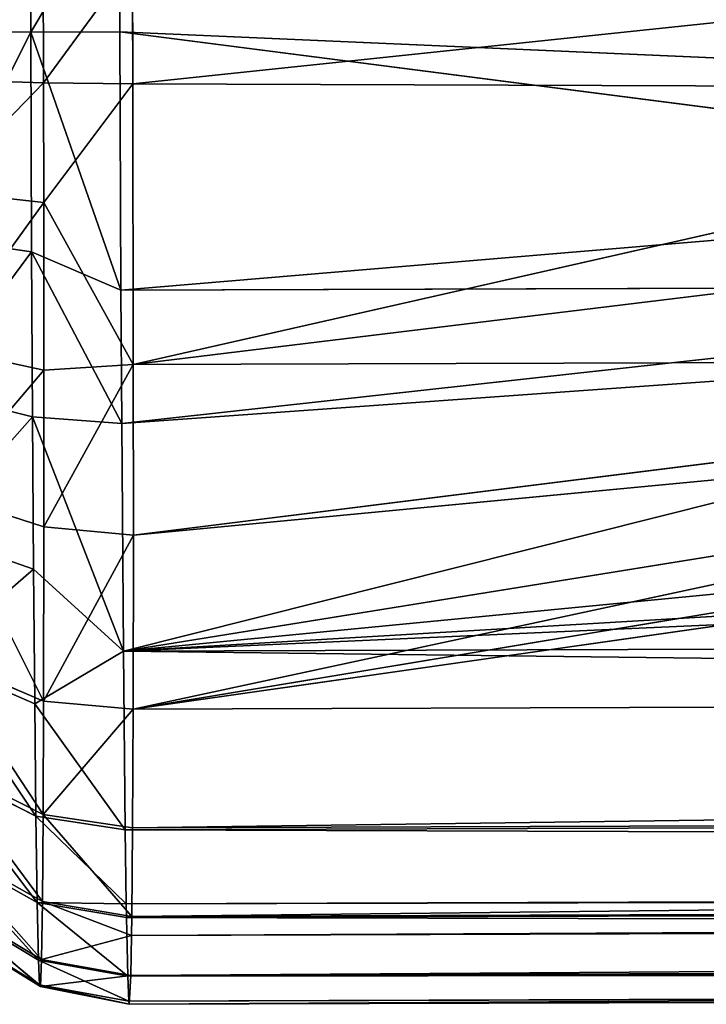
# Model space of a CAD drawing. Extents: x 0 to 230, y 0 to 588.
# Tile 149 of 256: x 89.55 to 92.42, y 206.11 to 210.23. Entities that reach past the tile are written whole.
import ezdxf

# ---------------------------------------------------------------- set-up
doc = ezdxf.new("R2010")
doc.units = 0
doc.header["$LTSCALE"] = 25.4
doc.layers.get('0').update_dxf_attribs({"color": 13, "linetype": 'CONTINUOUS'})

# ---------------------------------------------------------------- blocks, each defined once
blk = doc.blocks.new('VIPER-I-6512-6513_STL_3')
at = {"color": 250}
for p, q in [((-38.0757, 219.7007, 637.5375), (-38.0738, 218.9707, 637.5989)), ((-38.0757, 219.7007, 637.5375), (-38.0738, 218.9707, 637.5989)), ((-37.7031, 219.5919, 637.6288), (-38.0738, 218.9707, 637.5989)), ((-37.7031, 219.5919, 637.6288), (-38.0738, 218.9707, 637.5989)), ((-37.7031, 219.5919, 637.6288), (-37.7013, 218.9714, 637.6715)), ((-37.7031, 219.5919, 637.6288), (-37.7013, 218.9714, 637.6715)), ((-37.6474, 218.7546, 629.4792), (-37.649, 219.2672, 629.4805)), ((-37.6474, 218.7546, 629.4792), (-37.649, 219.2672, 629.4805)), ((-37.6474, 218.7546, 629.4792), (-32.6265, 219.2834, 629.5131)), ((-37.6474, 218.7546, 629.4792), (-32.6265, 219.2834, 629.5131)), ((-38.0224, 219.2614, 629.548), (-38.0207, 218.7577, 629.5471)), ((-38.0224, 219.2614, 629.548), (-38.0207, 218.7577, 629.5471)), ((-38.0738, 218.9707, 637.5989), (-38.5082, 218.9713, 637.3243)), ((-38.0738, 218.9707, 637.5989), (-38.5082, 218.9713, 637.3243)), ((-37.7013, 218.9714, 637.6715), (-38.0738, 218.9707, 637.5989)), ((-37.7013, 218.9714, 637.6715), (-38.0738, 218.9707, 637.5989)), ((-38.0701, 218.0516, 637.4856), (-38.0738, 218.9707, 637.5989)), ((-38.0738, 218.9707, 637.5989), (-37.6969, 217.8907, 637.5184)), ((-38.0738, 218.9707, 637.5989), (-37.6969, 217.8907, 637.5184)), ((-38.0701, 218.0516, 637.4856), (-38.0738, 218.9707, 637.5989)), ((-32.6304, 218.3177, 637.6444), (-37.7013, 218.9714, 637.6715)), ((-37.7013, 218.9714, 637.6715), (-37.6969, 217.8907, 637.5184)), ((-32.6304, 218.3177, 637.6444), (-37.7013, 218.9714, 637.6715)), ((-32.678, 218.7517, 637.6957), (-37.7013, 218.9714, 637.6715)), ((-32.678, 218.7517, 637.6957), (-37.7013, 218.9714, 637.6715)), ((-37.7013, 218.9714, 637.6715), (-37.6969, 217.8907, 637.5184)), ((-38.0207, 218.7577, 629.5471), (-38.4588, 218.7726, 629.8155)), ((-38.0207, 218.7577, 629.5471), (-38.4588, 218.7726, 629.8155)), ((-38.0207, 218.7577, 629.5471), (-38.0195, 218.2577, 629.6088)), ((-37.6474, 218.7546, 629.4792), (-38.0207, 218.7577, 629.5471)), ((-37.6474, 218.7546, 629.4792), (-38.0207, 218.7577, 629.5471)), ((-38.0207, 218.7577, 629.5471), (-38.0195, 218.2577, 629.6088)), ((-37.6474, 218.7546, 629.4792), (-38.0195, 218.2577, 629.6088)), ((-37.6474, 218.7546, 629.4792), (-38.0195, 218.2577, 629.6088)), ((-37.6452, 217.5801, 629.7261), (-37.6474, 218.7546, 629.4792)), ((-37.6474, 218.7546, 629.4792), (-32.5523, 218.7353, 629.5147)), ((-37.6474, 218.7546, 629.4792), (-32.5523, 218.7353, 629.5147)), ((-37.6452, 217.5801, 629.7261), (-37.6474, 218.7546, 629.4792)), ((-37.6452, 217.5801, 629.7261), (-32.5523, 218.7353, 629.5147)), ((-37.6452, 217.5801, 629.7261), (-32.5523, 218.7353, 629.5147)), ((-32.6304, 218.3177, 637.6444), (-37.6969, 217.8907, 637.5184)), ((-32.6304, 218.3177, 637.6444), (-37.6969, 217.8907, 637.5184)), ((-38.0195, 218.2577, 629.6088), (-38.4576, 218.3064, 629.873)), ((-38.0195, 218.2577, 629.6088), (-38.4576, 218.3064, 629.873)), ((-38.0195, 218.2577, 629.6088), (-38.0186, 217.5559, 629.8073)), ((-37.6452, 217.5801, 629.7261), (-38.0195, 218.2577, 629.6088)), ((-37.6452, 217.5801, 629.7261), (-38.0195, 218.2577, 629.6088)), ((-38.0195, 218.2577, 629.6088), (-38.0186, 217.5559, 629.8073)), ((-37.6452, 217.5801, 629.7261), (-32.3422, 218.2276, 629.5833)), ((-37.6452, 217.5801, 629.7261), (-32.3422, 218.2276, 629.5833)), ((-38.0701, 218.0516, 637.4856), (-38.5048, 218.1141, 637.2186)), ((-38.0701, 218.0516, 637.4856), (-38.5048, 218.1141, 637.2186)), ((-38.0663, 217.361, 637.2507), (-38.0701, 218.0516, 637.4856)), ((-38.0701, 218.0516, 637.4856), (-37.6969, 217.8907, 637.5184)), ((-38.0701, 218.0516, 637.4856), (-37.6969, 217.8907, 637.5184)), ((-38.0701, 218.0516, 637.4856), (-37.6937, 217.3336, 637.3172)), ((-38.0701, 218.0516, 637.4856), (-37.6937, 217.3336, 637.3172)), ((-38.0663, 217.361, 637.2507), (-38.0701, 218.0516, 637.4856)), ((-32.4936, 217.9074, 637.5522), (-37.6969, 217.8907, 637.5184)), ((-32.4936, 217.9074, 637.5522), (-37.6969, 217.8907, 637.5184)), ((-32.4936, 217.9074, 637.5522), (-37.6937, 217.3336, 637.3172)), ((-32.4936, 217.9074, 637.5522), (-37.6937, 217.3336, 637.3172)), ((-37.6969, 217.8907, 637.5184), (-37.6937, 217.3336, 637.3172)), ((-37.6969, 217.8907, 637.5184), (-37.6937, 217.3336, 637.3172)), ((-32.3911, 217.7123, 637.4926), (-37.6937, 217.3336, 637.3172)), ((-32.3911, 217.7123, 637.4926), (-37.6937, 217.3336, 637.3172)), ((-32.3911, 217.7123, 637.4926), (-37.6868, 216.3814, 636.7255)), ((-32.3911, 217.7123, 637.4926), (-37.6868, 216.3814, 636.7255)), ((-38.0186, 217.5559, 629.8073), (-38.4567, 217.6519, 630.0582)), ((-38.0186, 217.5559, 629.8073), (-38.4567, 217.6519, 630.0582)), ((-37.6452, 217.5801, 629.7261), (-38.0186, 217.5559, 629.8073)), ((-37.6452, 217.5801, 629.7261), (-38.0186, 217.5559, 629.8073)), ((-38.0185, 216.9014, 630.1295), (-37.6452, 217.5801, 629.7261)), ((-38.0185, 216.9014, 630.1295), (-37.6452, 217.5801, 629.7261)), ((-37.6452, 217.5801, 629.7261), (-31.799, 217.5989, 629.7641)), ((-37.6452, 217.5801, 629.7261), (-31.799, 217.5989, 629.7641)), ((-37.6451, 216.866, 630.0718), (-37.6452, 217.5801, 629.7261)), ((-37.6451, 216.866, 630.0718), (-37.6452, 217.5801, 629.7261)), ((-37.6451, 216.866, 630.0718), (-31.799, 217.5989, 629.7641)), ((-37.6451, 216.866, 630.0718), (-31.799, 217.5989, 629.7641)), ((-38.0185, 216.9014, 630.1295), (-38.0186, 217.5559, 629.8073)), ((-38.0185, 216.9014, 630.1295), (-38.0186, 217.5559, 629.8073)), ((-38.0663, 217.361, 637.2507), (-38.5013, 217.4701, 636.9995)), ((-38.0663, 217.361, 637.2507), (-38.5013, 217.4701, 636.9995)), ((-37.6465, 216.1387, 630.6367), (-31.5726, 217.4444, 629.8265)), ((-37.6465, 216.1387, 630.6367), (-31.5726, 217.4444, 629.8265)), ((-37.6451, 216.866, 630.0718), (-31.5726, 217.4444, 629.8265)), ((-37.6451, 216.866, 630.0718), (-31.5726, 217.4444, 629.8265)), ((-38.062, 216.7243, 636.8947), (-38.0663, 217.361, 637.2507)), ((-38.0663, 217.361, 637.2507), (-37.6937, 217.3336, 637.3172)), ((-38.0663, 217.361, 637.2507), (-37.6937, 217.3336, 637.3172)), ((-38.0663, 217.361, 637.2507), (-37.6868, 216.3814, 636.7255)), ((-38.0663, 217.361, 637.2507), (-37.6868, 216.3814, 636.7255)), ((-38.062, 216.7243, 636.8947), (-38.0663, 217.361, 637.2507)), ((-37.6937, 217.3336, 637.3172), (-37.6868, 216.3814, 636.7255)), ((-37.6937, 217.3336, 637.3172), (-37.6868, 216.3814, 636.7255)), ((-32.0554, 217.2896, 637.3255), (-37.6868, 216.3814, 636.7255)), ((-32.0554, 217.2896, 637.3255), (-37.6868, 216.3814, 636.7255)), ((-31.0725, 217.2312, 629.9266), (-37.6465, 216.1387, 630.6367)), ((-31.0725, 217.2312, 629.9266), (-37.6465, 216.1387, 630.6367)), ((-37.6465, 216.1387, 630.6367), (-30.5226, 217.157, 629.968)), ((-37.6465, 216.1387, 630.6367), (-30.5226, 217.157, 629.968)), ((-38.0185, 216.9014, 630.1295), (-38.4567, 217.0416, 630.3586)), ((-38.0185, 216.9014, 630.1295), (-38.4567, 217.0416, 630.3586)), ((-31.6187, 216.9678, 637.1601), (-37.6868, 216.3814, 636.7255)), ((-31.6187, 216.9678, 637.1601), (-37.6868, 216.3814, 636.7255)), ((-38.4972, 216.8764, 636.6676), (-38.062, 216.7243, 636.8947)), ((-38.4972, 216.8764, 636.6676), (-38.062, 216.7243, 636.8947)), ((-38.0199, 216.1716, 630.6992), (-38.0185, 216.9014, 630.1295)), ((-38.0199, 216.1716, 630.6992), (-38.0185, 216.9014, 630.1295)), ((-37.6451, 216.866, 630.0718), (-38.0185, 216.9014, 630.1295)), ((-37.6451, 216.866, 630.0718), (-38.0185, 216.9014, 630.1295)), ((-37.6451, 216.866, 630.0718), (-38.0199, 216.1716, 630.6992)), ((-37.6451, 216.866, 630.0718), (-38.0199, 216.1716, 630.6992)), ((-37.6465, 216.1387, 630.6367), (-37.6451, 216.866, 630.0718)), ((-37.6465, 216.1387, 630.6367), (-37.6451, 216.866, 630.0718)), ((-31.1146, 216.7683, 637.0391), (-37.6868, 216.3814, 636.7255)), ((-31.1146, 216.7683, 637.0391), (-37.6868, 216.3814, 636.7255)), ((-38.062, 216.7243, 636.8947), (-37.6868, 216.3814, 636.7255)), ((-38.062, 216.7243, 636.8947), (-37.6868, 216.3814, 636.7255)), ((-38.062, 216.7243, 636.8947), (-38.0571, 216.1609, 636.429)), ((-38.062, 216.7243, 636.8947), (-38.0571, 216.1609, 636.429)), ((-37.6868, 216.3814, 636.7255), (-30.5668, 216.7004, 636.9958)), ((-37.6868, 216.3814, 636.7255), (-30.5668, 216.7004, 636.9958)), ((-37.6868, 216.3814, 636.7255), (10.3119, 216.5362, 637.0375)), ((-37.6868, 216.3814, 636.7255), (10.3119, 216.5362, 637.0375)), ((-37.6868, 216.3814, 636.7255), (-38.0571, 216.1609, 636.429)), ((-37.6868, 216.3814, 636.7255), (-38.0571, 216.1609, 636.429)), ((-37.6868, 216.3814, 636.7255), (-37.6791, 215.6346, 635.9117)), ((-37.6868, 216.3814, 636.7255), (-37.6791, 215.6346, 635.9117)), ((-38.0571, 216.1609, 636.429), (-38.4927, 216.351, 636.2333)), ((-38.0571, 216.1609, 636.429), (-38.4927, 216.351, 636.2333)), ((-38.458, 216.3609, 630.8899), (-38.0199, 216.1716, 630.6992)), ((-38.458, 216.3609, 630.8899), (-38.0199, 216.1716, 630.6992)), ((-37.6465, 216.1387, 630.6367), (10.3523, 216.2935, 630.9487)), ((-37.6465, 216.1387, 630.6367), (10.3523, 216.2935, 630.9487)), ((-38.052, 215.6911, 635.8691), (-38.0571, 216.1609, 636.429)), ((-38.0571, 216.1609, 636.429), (-37.6791, 215.6346, 635.9117)), ((-38.0571, 216.1609, 636.429), (-37.6791, 215.6346, 635.9117)), ((-38.052, 215.6911, 635.8691), (-38.0571, 216.1609, 636.429)), ((-38.022, 215.6988, 631.2588), (-38.0199, 216.1716, 630.6992)), ((-38.022, 215.6988, 631.2588), (-38.0199, 216.1716, 630.6992)), ((-37.6465, 216.1387, 630.6367), (-38.022, 215.6988, 631.2588)), ((-37.6465, 216.1387, 630.6367), (-38.022, 215.6988, 631.2588)), ((-37.6465, 216.1387, 630.6367), (-38.0199, 216.1716, 630.6992)), ((-37.6465, 216.1387, 630.6367), (-38.0199, 216.1716, 630.6992)), ((-37.6487, 215.6423, 631.2209), (-37.6465, 216.1387, 630.6367)), ((-37.6487, 215.6423, 631.2209), (-37.6465, 216.1387, 630.6367)), ((-38.052, 215.6911, 635.8691), (-38.4879, 215.9129, 635.7111)), ((-38.052, 215.6911, 635.8691), (-38.4879, 215.9129, 635.7111)), ((-38.4599, 215.9201, 631.4118), (-38.022, 215.6988, 631.2588)), ((-38.4599, 215.9201, 631.4118), (-38.022, 215.6988, 631.2588)), ((-37.6791, 215.6346, 635.9117), (10.3196, 215.7894, 636.2237)), ((-37.6791, 215.6346, 635.9117), (10.3196, 215.7894, 636.2237)), ((-37.6487, 215.6423, 631.2209), (10.3501, 215.7971, 631.5329)), ((-37.6487, 215.6423, 631.2209), (10.3501, 215.7971, 631.5329)), ((-38.0467, 215.3298, 635.2328), (-38.052, 215.6911, 635.8691)), ((-38.052, 215.6911, 635.8691), (-37.6791, 215.6346, 635.9117)), ((-38.052, 215.6911, 635.8691), (-37.6791, 215.6346, 635.9117)), ((-38.052, 215.6911, 635.8691), (-37.6747, 215.3252, 635.3873)), ((-38.052, 215.6911, 635.8691), (-37.6747, 215.3252, 635.3873)), ((-38.0467, 215.3298, 635.2328), (-38.052, 215.6911, 635.8691)), ((-38.025, 215.3348, 631.8946), (-38.022, 215.6988, 631.2588)), ((-38.025, 215.3348, 631.8946), (-38.022, 215.6988, 631.2588)), ((-37.6487, 215.6423, 631.2209), (-38.022, 215.6988, 631.2588)), ((-37.6487, 215.6423, 631.2209), (-38.022, 215.6988, 631.2588)), ((-37.6517, 215.2722, 631.8679), (-37.6487, 215.6423, 631.2209)), ((-37.6517, 215.2722, 631.8679), (-37.6487, 215.6423, 631.2209)), ((-37.6791, 215.6346, 635.9117), (-37.6747, 215.3252, 635.3873)), ((-37.6791, 215.6346, 635.9117), (-37.6747, 215.3252, 635.3873)), ((-38.4829, 215.576, 635.1178), (-38.0467, 215.3298, 635.2328)), ((-38.4829, 215.576, 635.1178), (-38.0467, 215.3298, 635.2328)), ((-38.4627, 215.5806, 632.0047), (-38.025, 215.3348, 631.8946)), ((-38.4627, 215.5806, 632.0047), (-38.025, 215.3348, 631.8946)), ((-37.6747, 215.3252, 635.3873), (10.324, 215.48, 635.6993)), ((-37.6747, 215.3252, 635.3873), (10.324, 215.48, 635.6993)), ((-37.6737, 215.267, 635.2643), (10.325, 215.4218, 635.5763)), ((-37.6737, 215.267, 635.2643), (10.325, 215.4218, 635.5763)), ((-37.6517, 215.2722, 631.8679), (10.3471, 215.427, 632.1799)), ((-37.6517, 215.2722, 631.8679), (10.3471, 215.427, 632.1799)), ((-38.0414, 215.0895, 634.5418), (-38.478, 215.3519, 634.4733)), ((-38.0414, 215.0895, 634.5418), (-38.478, 215.3519, 634.4733)), ((-38.4662, 215.3547, 632.6487), (-38.0287, 215.0926, 632.5852)), ((-38.4662, 215.3547, 632.6487), (-38.0287, 215.0926, 632.5852)), ((-38.0467, 215.3298, 635.2328), (-37.6747, 215.3252, 635.3873)), ((-38.0467, 215.3298, 635.2328), (-37.6747, 215.3252, 635.3873)), ((-38.0467, 215.3298, 635.2328), (-37.6737, 215.267, 635.2643)), ((-38.0414, 215.0895, 634.5418), (-38.0467, 215.3298, 635.2328)), ((-38.0467, 215.3298, 635.2328), (-37.6737, 215.267, 635.2643)), ((-38.0414, 215.0895, 634.5418), (-38.0467, 215.3298, 635.2328)), ((-38.025, 215.3348, 631.8946), (-38.0287, 215.0926, 632.5852)), ((-38.025, 215.3348, 631.8946), (-38.0287, 215.0926, 632.5852)), ((-38.025, 215.3348, 631.8946), (-37.6517, 215.2722, 631.8679)), ((-38.025, 215.3348, 631.8946), (-37.6526, 215.1924, 632.0547)), ((-38.025, 215.3348, 631.8946), (-37.6526, 215.1924, 632.0547)), ((-38.025, 215.3348, 631.8946), (-37.6517, 215.2722, 631.8679)), ((-37.6747, 215.3252, 635.3873), (-37.6737, 215.267, 635.2643)), ((-37.6747, 215.3252, 635.3873), (-37.6737, 215.267, 635.2643)), ((-37.6526, 215.1924, 632.0547), (10.3461, 215.3472, 632.3668)), ((-37.6526, 215.1924, 632.0547), (10.3461, 215.3472, 632.3668)), ((-37.6526, 215.1924, 632.0547), (-37.6517, 215.2722, 631.8679)), ((-37.6526, 215.1924, 632.0547), (-37.6517, 215.2722, 631.8679)), ((-38.474, 215.2559, 633.9021), (-38.0371, 214.9866, 633.9292)), ((-38.474, 215.2559, 633.9021), (-38.0371, 214.9866, 633.9292)), ((-38.033, 214.9788, 633.3081), (-38.4702, 215.2486, 633.3229)), ((-38.033, 214.9788, 633.3081), (-38.4702, 215.2486, 633.3229)), ((-37.6737, 215.267, 635.2643), (-37.6684, 215.0225, 634.5612)), ((-37.6737, 215.267, 635.2643), (-37.6684, 215.0225, 634.5612)), ((-38.0287, 215.0926, 632.5852), (-37.6526, 215.1924, 632.0547)), ((-38.0287, 215.0926, 632.5852), (-37.6526, 215.1924, 632.0547)), ((-37.6554, 215.0255, 632.5704), (-37.6526, 215.1924, 632.0547)), ((-37.6554, 215.0255, 632.5704), (-37.6526, 215.1924, 632.0547)), ((-37.6684, 215.0225, 634.5612), (10.3304, 215.1773, 634.8732)), ((-37.6684, 215.0225, 634.5612), (10.3304, 215.1773, 634.8732)), ((-37.6554, 215.0255, 632.5704), (10.3433, 215.1803, 632.8824)), ((-37.6554, 215.0255, 632.5704), (10.3433, 215.1803, 632.8824)), ((-38.0371, 214.9866, 633.9292), (-38.0414, 215.0895, 634.5418)), ((-37.6684, 215.0225, 634.5612), (-38.0414, 215.0895, 634.5418)), ((-38.0371, 214.9866, 633.9292), (-38.0414, 215.0895, 634.5418)), ((-37.6684, 215.0225, 634.5612), (-38.0414, 215.0895, 634.5418)), ((-38.0287, 215.0926, 632.5852), (-38.033, 214.9788, 633.3081)), ((-38.0287, 215.0926, 632.5852), (-38.033, 214.9788, 633.3081)), ((-38.0287, 215.0926, 632.5852), (-37.6554, 215.0255, 632.5704)), ((-38.0287, 215.0926, 632.5852), (-37.6554, 215.0255, 632.5704)), ((-37.664, 214.9177, 633.9379), (10.3347, 215.0725, 634.25)), ((-37.664, 214.9177, 633.9379), (10.3347, 215.0725, 634.25)), ((-38.033, 214.9788, 633.3081), (-37.6554, 215.0255, 632.5704)), ((-38.033, 214.9788, 633.3081), (-37.6554, 215.0255, 632.5704)), ((-37.6684, 215.0225, 634.5612), (-37.664, 214.9177, 633.9379)), ((-37.6684, 215.0225, 634.5612), (-37.664, 214.9177, 633.9379)), ((-37.6626, 214.9046, 633.7351), (10.3361, 215.0594, 634.0471)), ((-37.6626, 214.9046, 633.7351), (10.3361, 215.0594, 634.0471)), ((-37.6626, 214.9046, 633.7351), (-37.6554, 215.0255, 632.5704)), ((-37.6626, 214.9046, 633.7351), (-37.6554, 215.0255, 632.5704)), ((-38.0371, 214.9866, 633.9292), (-37.664, 214.9177, 633.9379)), ((-38.033, 214.9788, 633.3081), (-38.0371, 214.9866, 633.9292)), ((-38.033, 214.9788, 633.3081), (-38.0371, 214.9866, 633.9292)), ((-37.6626, 214.9046, 633.7351), (-38.0371, 214.9866, 633.9292)), ((-37.6626, 214.9046, 633.7351), (-38.0371, 214.9866, 633.9292)), ((-38.0371, 214.9866, 633.9292), (-37.664, 214.9177, 633.9379)), ((-37.6626, 214.9046, 633.7351), (-38.033, 214.9788, 633.3081)), ((-37.6626, 214.9046, 633.7351), (-38.033, 214.9788, 633.3081)), ((-37.664, 214.9177, 633.9379), (-37.6626, 214.9046, 633.7351)), ((-37.664, 214.9177, 633.9379), (-37.6626, 214.9046, 633.7351))]:
    blk.add_line(p, q, dxfattribs=at)
at = {"color": 7}
mesh = blk.add_polyface(dxfattribs=at)
corners = [(-38.5082, 218.9713, 637.3243), (-38.0757, 219.7007, 637.5375), (-38.51, 219.6521, 637.267), (-38.0738, 218.9707, 637.5989)]
mesh.append_faces([[corners[k] for k in face] for face in [(0, 1, 2), (1, 0, 3)]], dxfattribs={"vtx0": -1, "color": 7})
mesh = blk.add_polyface(dxfattribs=at)
corners = [(-37.7031, 219.5919, 637.6288), (-38.0757, 219.7007, 637.5375), (-38.0738, 218.9707, 637.5989)]
mesh.append_faces([[corners[k] for k in face] for face in [(0, 1, 2)]], dxfattribs={"color": 7})
mesh = blk.add_polyface(dxfattribs=at)
corners = [(-37.7013, 218.9714, 637.6715), (-37.7031, 219.5919, 637.6288), (-38.0738, 218.9707, 637.5989)]
mesh.append_faces([[corners[k] for k in face] for face in [(0, 1, 2)]], dxfattribs={"color": 7})
mesh = blk.add_polyface(dxfattribs=at)
corners = [(-32.678, 218.7517, 637.6957), (-37.7031, 219.5919, 637.6288), (-37.7013, 218.9714, 637.6715)]
mesh.append_faces([[corners[k] for k in face] for face in [(0, 1, 2)]], dxfattribs={"color": 7})
mesh = blk.add_polyface(dxfattribs=at)
corners = [(-32.6333, 219.1902, 637.701), (-37.7031, 219.5919, 637.6288), (-32.678, 218.7517, 637.6957)]
mesh.append_faces([[corners[k] for k in face] for face in [(0, 1, 2)]], dxfattribs={"color": 7})
mesh = blk.add_polyface(dxfattribs=at)
corners = [(-37.649, 219.2672, 629.4805), (-38.0207, 218.7577, 629.5471), (-38.0224, 219.2614, 629.548), (-37.6474, 218.7546, 629.4792)]
mesh.append_faces([[corners[k] for k in face] for face in [(0, 1, 2), (1, 0, 3)]], dxfattribs={"vtx0": -1, "color": 7})
mesh = blk.add_polyface(dxfattribs=at)
corners = [(-32.6265, 219.2834, 629.5131), (-37.6474, 218.7546, 629.4792), (-37.649, 219.2672, 629.4805)]
mesh.append_faces([[corners[k] for k in face] for face in [(0, 1, 2)]], dxfattribs={"color": 7})
mesh = blk.add_polyface(dxfattribs=at)
corners = [(-32.5523, 218.7353, 629.5147), (-37.6474, 218.7546, 629.4792), (-32.6265, 219.2834, 629.5131)]
mesh.append_faces([[corners[k] for k in face] for face in [(0, 1, 2)]], dxfattribs={"color": 7})
mesh = blk.add_polyface(dxfattribs=at)
corners = [(-38.0224, 219.2614, 629.548), (-38.4588, 218.7726, 629.8155), (-38.4603, 219.2424, 629.8164), (-38.0207, 218.7577, 629.5471)]
mesh.append_faces([[corners[k] for k in face] for face in [(0, 1, 2), (1, 0, 3)]], dxfattribs={"vtx0": -1, "color": 7})
mesh = blk.add_polyface(dxfattribs=at)
corners = [(-38.5048, 218.1141, 637.2186), (-38.0738, 218.9707, 637.5989), (-38.5082, 218.9713, 637.3243), (-38.0701, 218.0516, 637.4856)]
mesh.append_faces([[corners[k] for k in face] for face in [(0, 1, 2), (1, 0, 3)]], dxfattribs={"vtx0": -1, "color": 7})
mesh = blk.add_polyface(dxfattribs=at)
corners = [(-37.6969, 217.8907, 637.5184), (-37.7013, 218.9714, 637.6715), (-38.0738, 218.9707, 637.5989)]
mesh.append_faces([[corners[k] for k in face] for face in [(0, 1, 2)]], dxfattribs={"color": 7})
mesh = blk.add_polyface(dxfattribs=at)
corners = [(-37.6969, 217.8907, 637.5184), (-38.0738, 218.9707, 637.5989), (-38.0701, 218.0516, 637.4856)]
mesh.append_faces([[corners[k] for k in face] for face in [(0, 1, 2)]], dxfattribs={"color": 7})
mesh = blk.add_polyface(dxfattribs=at)
corners = [(-32.6304, 218.3177, 637.6444), (-37.7013, 218.9714, 637.6715), (-37.6969, 217.8907, 637.5184)]
mesh.append_faces([[corners[k] for k in face] for face in [(0, 1, 2)]], dxfattribs={"color": 7})
mesh = blk.add_polyface(dxfattribs=at)
corners = [(-32.6304, 218.3177, 637.6444), (-32.678, 218.7517, 637.6957), (-37.7013, 218.9714, 637.6715)]
mesh.append_faces([[corners[k] for k in face] for face in [(0, 1, 2)]], dxfattribs={"color": 7})
mesh = blk.add_polyface(dxfattribs=at)
corners = [(-38.0207, 218.7577, 629.5471), (-38.4576, 218.3064, 629.873), (-38.4588, 218.7726, 629.8155), (-38.0195, 218.2577, 629.6088)]
mesh.append_faces([[corners[k] for k in face] for face in [(0, 1, 2), (1, 0, 3)]], dxfattribs={"vtx0": -1, "color": 7})
mesh = blk.add_polyface(dxfattribs=at)
corners = [(-37.6474, 218.7546, 629.4792), (-38.0195, 218.2577, 629.6088), (-38.0207, 218.7577, 629.5471)]
mesh.append_faces([[corners[k] for k in face] for face in [(0, 1, 2)]], dxfattribs={"color": 7})
mesh = blk.add_polyface(dxfattribs=at)
corners = [(-37.6452, 217.5801, 629.7261), (-38.0195, 218.2577, 629.6088), (-37.6474, 218.7546, 629.4792)]
mesh.append_faces([[corners[k] for k in face] for face in [(0, 1, 2)]], dxfattribs={"color": 7})
mesh = blk.add_polyface(dxfattribs=at)
corners = [(-32.5523, 218.7353, 629.5147), (-37.6452, 217.5801, 629.7261), (-37.6474, 218.7546, 629.4792)]
mesh.append_faces([[corners[k] for k in face] for face in [(0, 1, 2)]], dxfattribs={"color": 7})
mesh = blk.add_polyface(dxfattribs=at)
corners = [(-32.3422, 218.2276, 629.5833), (-37.6452, 217.5801, 629.7261), (-32.5523, 218.7353, 629.5147)]
mesh.append_faces([[corners[k] for k in face] for face in [(0, 1, 2)]], dxfattribs={"color": 7})
mesh = blk.add_polyface(dxfattribs=at)
corners = [(-32.4936, 217.9074, 637.5522), (-32.6304, 218.3177, 637.6444), (-37.6969, 217.8907, 637.5184)]
mesh.append_faces([[corners[k] for k in face] for face in [(0, 1, 2)]], dxfattribs={"color": 7})
mesh = blk.add_polyface(dxfattribs=at)
corners = [(-38.0195, 218.2577, 629.6088), (-38.4567, 217.6519, 630.0582), (-38.4576, 218.3064, 629.873), (-38.0186, 217.5559, 629.8073)]
mesh.append_faces([[corners[k] for k in face] for face in [(0, 1, 2), (1, 0, 3)]], dxfattribs={"vtx0": -1, "color": 7})
mesh = blk.add_polyface(dxfattribs=at)
corners = [(-37.6452, 217.5801, 629.7261), (-38.0186, 217.5559, 629.8073), (-38.0195, 218.2577, 629.6088)]
mesh.append_faces([[corners[k] for k in face] for face in [(0, 1, 2)]], dxfattribs={"color": 7})
mesh = blk.add_polyface(dxfattribs=at)
corners = [(-31.799, 217.5989, 629.7641), (-37.6452, 217.5801, 629.7261), (-32.3422, 218.2276, 629.5833)]
mesh.append_faces([[corners[k] for k in face] for face in [(0, 1, 2)]], dxfattribs={"color": 7})
mesh = blk.add_polyface(dxfattribs=at)
corners = [(-38.5013, 217.4701, 636.9995), (-38.0701, 218.0516, 637.4856), (-38.5048, 218.1141, 637.2186), (-38.0663, 217.361, 637.2507)]
mesh.append_faces([[corners[k] for k in face] for face in [(0, 1, 2), (1, 0, 3)]], dxfattribs={"vtx0": -1, "color": 7})
mesh = blk.add_polyface(dxfattribs=at)
corners = [(-37.6937, 217.3336, 637.3172), (-37.6969, 217.8907, 637.5184), (-38.0701, 218.0516, 637.4856)]
mesh.append_faces([[corners[k] for k in face] for face in [(0, 1, 2)]], dxfattribs={"color": 7})
mesh = blk.add_polyface(dxfattribs=at)
corners = [(-37.6937, 217.3336, 637.3172), (-38.0701, 218.0516, 637.4856), (-38.0663, 217.361, 637.2507)]
mesh.append_faces([[corners[k] for k in face] for face in [(0, 1, 2)]], dxfattribs={"color": 7})
mesh = blk.add_polyface(dxfattribs=at)
corners = [(-32.4936, 217.9074, 637.5522), (-37.6969, 217.8907, 637.5184), (-37.6937, 217.3336, 637.3172)]
mesh.append_faces([[corners[k] for k in face] for face in [(0, 1, 2)]], dxfattribs={"color": 7})
mesh = blk.add_polyface(dxfattribs=at)
corners = [(-32.3911, 217.7123, 637.4926), (-32.4936, 217.9074, 637.5522), (-37.6937, 217.3336, 637.3172)]
mesh.append_faces([[corners[k] for k in face] for face in [(0, 1, 2)]], dxfattribs={"color": 7})
mesh = blk.add_polyface(dxfattribs=at)
corners = [(-32.3911, 217.7123, 637.4926), (-37.6937, 217.3336, 637.3172), (-37.6868, 216.3814, 636.7255)]
mesh.append_faces([[corners[k] for k in face] for face in [(0, 1, 2)]], dxfattribs={"color": 7})
mesh = blk.add_polyface(dxfattribs=at)
corners = [(-32.0554, 217.2896, 637.3255), (-32.3911, 217.7123, 637.4926), (-37.6868, 216.3814, 636.7255)]
mesh.append_faces([[corners[k] for k in face] for face in [(0, 1, 2)]], dxfattribs={"color": 7})
mesh = blk.add_polyface(dxfattribs=at)
corners = [(-38.0186, 217.5559, 629.8073), (-38.4567, 217.0416, 630.3586), (-38.4567, 217.6519, 630.0582), (-38.0185, 216.9014, 630.1295)]
mesh.append_faces([[corners[k] for k in face] for face in [(0, 1, 2), (1, 0, 3)]], dxfattribs={"vtx0": -1, "color": 7})
mesh = blk.add_polyface(dxfattribs=at)
corners = [(-37.6452, 217.5801, 629.7261), (-38.0185, 216.9014, 630.1295), (-38.0186, 217.5559, 629.8073)]
mesh.append_faces([[corners[k] for k in face] for face in [(0, 1, 2)]], dxfattribs={"color": 7})
mesh = blk.add_polyface(dxfattribs=at)
corners = [(-37.6451, 216.866, 630.0718), (-38.0185, 216.9014, 630.1295), (-37.6452, 217.5801, 629.7261)]
mesh.append_faces([[corners[k] for k in face] for face in [(0, 1, 2)]], dxfattribs={"color": 7})
mesh = blk.add_polyface(dxfattribs=at)
corners = [(-31.799, 217.5989, 629.7641), (-37.6451, 216.866, 630.0718), (-37.6452, 217.5801, 629.7261)]
mesh.append_faces([[corners[k] for k in face] for face in [(0, 1, 2)]], dxfattribs={"color": 7})
mesh = blk.add_polyface(dxfattribs=at)
corners = [(-31.5726, 217.4444, 629.8265), (-37.6451, 216.866, 630.0718), (-31.799, 217.5989, 629.7641)]
mesh.append_faces([[corners[k] for k in face] for face in [(0, 1, 2)]], dxfattribs={"color": 7})
mesh = blk.add_polyface(dxfattribs=at)
corners = [(-38.4972, 216.8764, 636.6676), (-38.0663, 217.361, 637.2507), (-38.5013, 217.4701, 636.9995), (-38.062, 216.7243, 636.8947)]
mesh.append_faces([[corners[k] for k in face] for face in [(0, 1, 2), (1, 0, 3)]], dxfattribs={"vtx0": -1, "color": 7})
mesh = blk.add_polyface(dxfattribs=at)
corners = [(-31.0725, 217.2312, 629.9266), (-37.6465, 216.1387, 630.6367), (-31.5726, 217.4444, 629.8265)]
mesh.append_faces([[corners[k] for k in face] for face in [(0, 1, 2)]], dxfattribs={"color": 7})
mesh = blk.add_polyface(dxfattribs=at)
corners = [(-31.5726, 217.4444, 629.8265), (-37.6465, 216.1387, 630.6367), (-37.6451, 216.866, 630.0718)]
mesh.append_faces([[corners[k] for k in face] for face in [(0, 1, 2)]], dxfattribs={"color": 7})
mesh = blk.add_polyface(dxfattribs=at)
corners = [(-37.6868, 216.3814, 636.7255), (-37.6937, 217.3336, 637.3172), (-38.0663, 217.361, 637.2507)]
mesh.append_faces([[corners[k] for k in face] for face in [(0, 1, 2)]], dxfattribs={"color": 7})
mesh = blk.add_polyface(dxfattribs=at)
corners = [(-37.6868, 216.3814, 636.7255), (-38.0663, 217.361, 637.2507), (-38.062, 216.7243, 636.8947)]
mesh.append_faces([[corners[k] for k in face] for face in [(0, 1, 2)]], dxfattribs={"color": 7})
mesh = blk.add_polyface(dxfattribs=at)
corners = [(-31.6187, 216.9678, 637.1601), (-32.0554, 217.2896, 637.3255), (-37.6868, 216.3814, 636.7255)]
mesh.append_faces([[corners[k] for k in face] for face in [(0, 1, 2)]], dxfattribs={"color": 7})
mesh = blk.add_polyface(dxfattribs=at)
corners = [(-30.5226, 217.157, 629.968), (-37.6465, 216.1387, 630.6367), (-31.0725, 217.2312, 629.9266)]
mesh.append_faces([[corners[k] for k in face] for face in [(0, 1, 2)]], dxfattribs={"color": 7})
mesh = blk.add_polyface(dxfattribs=at)
corners = [(10.3523, 216.2935, 630.9487), (-37.6465, 216.1387, 630.6367), (-30.5226, 217.157, 629.968)]
mesh.append_faces([[corners[k] for k in face] for face in [(0, 1, 2)]], dxfattribs={"color": 7})
mesh = blk.add_polyface(dxfattribs=at)
corners = [(-38.4567, 217.0416, 630.3586), (-38.0199, 216.1716, 630.6992), (-38.458, 216.3609, 630.8899), (-38.0185, 216.9014, 630.1295)]
mesh.append_faces([[corners[k] for k in face] for face in [(0, 1, 2), (1, 0, 3)]], dxfattribs={"vtx0": -1, "color": 7})
mesh = blk.add_polyface(dxfattribs=at)
corners = [(-31.1146, 216.7683, 637.0391), (-31.6187, 216.9678, 637.1601), (-37.6868, 216.3814, 636.7255)]
mesh.append_faces([[corners[k] for k in face] for face in [(0, 1, 2)]], dxfattribs={"color": 7})
mesh = blk.add_polyface(dxfattribs=at)
corners = [(-38.4927, 216.351, 636.2333), (-38.062, 216.7243, 636.8947), (-38.4972, 216.8764, 636.6676), (-38.0571, 216.1609, 636.429)]
mesh.append_faces([[corners[k] for k in face] for face in [(0, 1, 2), (1, 0, 3)]], dxfattribs={"vtx0": -1, "color": 7})
mesh = blk.add_polyface(dxfattribs=at)
corners = [(-37.6451, 216.866, 630.0718), (-38.0199, 216.1716, 630.6992), (-38.0185, 216.9014, 630.1295)]
mesh.append_faces([[corners[k] for k in face] for face in [(0, 1, 2)]], dxfattribs={"color": 7})
mesh = blk.add_polyface(dxfattribs=at)
corners = [(-37.6451, 216.866, 630.0718), (-37.6465, 216.1387, 630.6367), (-38.0199, 216.1716, 630.6992)]
mesh.append_faces([[corners[k] for k in face] for face in [(0, 1, 2)]], dxfattribs={"color": 7})
mesh = blk.add_polyface(dxfattribs=at)
corners = [(-30.5668, 216.7004, 636.9958), (-31.1146, 216.7683, 637.0391), (-37.6868, 216.3814, 636.7255)]
mesh.append_faces([[corners[k] for k in face] for face in [(0, 1, 2)]], dxfattribs={"color": 7})
mesh = blk.add_polyface(dxfattribs=at)
corners = [(-37.6868, 216.3814, 636.7255), (-38.062, 216.7243, 636.8947), (-38.0571, 216.1609, 636.429)]
mesh.append_faces([[corners[k] for k in face] for face in [(0, 1, 2)]], dxfattribs={"color": 7})
mesh = blk.add_polyface(dxfattribs=at)
corners = [(10.3119, 216.5362, 637.0375), (-30.5668, 216.7004, 636.9958), (-37.6868, 216.3814, 636.7255)]
mesh.append_faces([[corners[k] for k in face] for face in [(0, 1, 2)]], dxfattribs={"color": 7})
mesh = blk.add_polyface(dxfattribs=at)
corners = [(10.3196, 215.7894, 636.2237), (-37.6868, 216.3814, 636.7255), (-37.6791, 215.6346, 635.9117), (10.3119, 216.5362, 637.0375)]
mesh.append_faces([[corners[k] for k in face] for face in [(0, 1, 2), (1, 0, 3)]], dxfattribs={"vtx0": -1, "color": 7})
mesh = blk.add_polyface(dxfattribs=at)
corners = [(-37.6868, 216.3814, 636.7255), (-38.0571, 216.1609, 636.429), (-37.6791, 215.6346, 635.9117)]
mesh.append_faces([[corners[k] for k in face] for face in [(0, 1, 2)]], dxfattribs={"color": 7})
mesh = blk.add_polyface(dxfattribs=at)
corners = [(-38.052, 215.6911, 635.8691), (-38.4927, 216.351, 636.2333), (-38.4879, 215.9129, 635.7111), (-38.0571, 216.1609, 636.429)]
mesh.append_faces([[corners[k] for k in face] for face in [(0, 1, 2), (1, 0, 3)]], dxfattribs={"vtx0": -1, "color": 7})
mesh = blk.add_polyface(dxfattribs=at)
corners = [(-38.022, 215.6988, 631.2588), (-38.458, 216.3609, 630.8899), (-38.0199, 216.1716, 630.6992), (-38.4599, 215.9201, 631.4118)]
mesh.append_faces([[corners[k] for k in face] for face in [(0, 1, 2), (1, 0, 3)]], dxfattribs={"vtx0": -1, "color": 7})
mesh = blk.add_polyface(dxfattribs=at)
corners = [(10.3523, 216.2935, 630.9487), (-37.6487, 215.6423, 631.2209), (-37.6465, 216.1387, 630.6367), (10.3501, 215.7971, 631.5329)]
mesh.append_faces([[corners[k] for k in face] for face in [(0, 1, 2), (1, 0, 3)]], dxfattribs={"vtx0": -1, "color": 7})
mesh = blk.add_polyface(dxfattribs=at)
corners = [(-38.0571, 216.1609, 636.429), (-38.052, 215.6911, 635.8691), (-37.6791, 215.6346, 635.9117)]
mesh.append_faces([[corners[k] for k in face] for face in [(0, 1, 2)]], dxfattribs={"color": 7})
mesh = blk.add_polyface(dxfattribs=at)
corners = [(-38.022, 215.6988, 631.2588), (-38.0199, 216.1716, 630.6992), (-37.6465, 216.1387, 630.6367)]
mesh.append_faces([[corners[k] for k in face] for face in [(0, 1, 2)]], dxfattribs={"color": 7})
mesh = blk.add_polyface(dxfattribs=at)
corners = [(-38.022, 215.6988, 631.2588), (-37.6465, 216.1387, 630.6367), (-37.6487, 215.6423, 631.2209)]
mesh.append_faces([[corners[k] for k in face] for face in [(0, 1, 2)]], dxfattribs={"color": 7})
mesh = blk.add_polyface(dxfattribs=at)
corners = [(-38.0467, 215.3298, 635.2328), (-38.4879, 215.9129, 635.7111), (-38.4829, 215.576, 635.1178), (-38.052, 215.6911, 635.8691)]
mesh.append_faces([[corners[k] for k in face] for face in [(0, 1, 2), (1, 0, 3)]], dxfattribs={"vtx0": -1, "color": 7})
mesh = blk.add_polyface(dxfattribs=at)
corners = [(-38.025, 215.3348, 631.8946), (-38.4599, 215.9201, 631.4118), (-38.022, 215.6988, 631.2588), (-38.4627, 215.5806, 632.0047)]
mesh.append_faces([[corners[k] for k in face] for face in [(0, 1, 2), (1, 0, 3)]], dxfattribs={"vtx0": -1, "color": 7})
mesh = blk.add_polyface(dxfattribs=at)
corners = [(10.324, 215.48, 635.6993), (-37.6791, 215.6346, 635.9117), (-37.6747, 215.3252, 635.3873), (10.3196, 215.7894, 636.2237)]
mesh.append_faces([[corners[k] for k in face] for face in [(0, 1, 2), (1, 0, 3)]], dxfattribs={"vtx0": -1, "color": 7})
mesh = blk.add_polyface(dxfattribs=at)
corners = [(10.3501, 215.7971, 631.5329), (-37.6517, 215.2722, 631.8679), (-37.6487, 215.6423, 631.2209), (10.3471, 215.427, 632.1799)]
mesh.append_faces([[corners[k] for k in face] for face in [(0, 1, 2), (1, 0, 3)]], dxfattribs={"vtx0": -1, "color": 7})
mesh = blk.add_polyface(dxfattribs=at)
corners = [(-37.6791, 215.6346, 635.9117), (-38.052, 215.6911, 635.8691), (-37.6747, 215.3252, 635.3873)]
mesh.append_faces([[corners[k] for k in face] for face in [(0, 1, 2)]], dxfattribs={"color": 7})
mesh = blk.add_polyface(dxfattribs=at)
corners = [(-38.052, 215.6911, 635.8691), (-38.0467, 215.3298, 635.2328), (-37.6747, 215.3252, 635.3873)]
mesh.append_faces([[corners[k] for k in face] for face in [(0, 1, 2)]], dxfattribs={"color": 7})
mesh = blk.add_polyface(dxfattribs=at)
corners = [(-37.6517, 215.2722, 631.8679), (-38.022, 215.6988, 631.2588), (-37.6487, 215.6423, 631.2209), (-38.025, 215.3348, 631.8946)]
mesh.append_faces([[corners[k] for k in face] for face in [(0, 1, 2), (1, 0, 3)]], dxfattribs={"vtx0": -1, "color": 7})
mesh = blk.add_polyface(dxfattribs=at)
corners = [(-38.0414, 215.0895, 634.5418), (-38.4829, 215.576, 635.1178), (-38.478, 215.3519, 634.4733), (-38.0467, 215.3298, 635.2328)]
mesh.append_faces([[corners[k] for k in face] for face in [(0, 1, 2), (1, 0, 3)]], dxfattribs={"vtx0": -1, "color": 7})
mesh = blk.add_polyface(dxfattribs=at)
corners = [(-38.0287, 215.0926, 632.5852), (-38.4627, 215.5806, 632.0047), (-38.025, 215.3348, 631.8946), (-38.4662, 215.3547, 632.6487)]
mesh.append_faces([[corners[k] for k in face] for face in [(0, 1, 2), (1, 0, 3)]], dxfattribs={"vtx0": -1, "color": 7})
mesh = blk.add_polyface(dxfattribs=at)
corners = [(10.325, 215.4218, 635.5763), (-37.6747, 215.3252, 635.3873), (-37.6737, 215.267, 635.2643), (10.324, 215.48, 635.6993)]
mesh.append_faces([[corners[k] for k in face] for face in [(0, 1, 2), (1, 0, 3)]], dxfattribs={"vtx0": -1, "color": 7})
mesh = blk.add_polyface(dxfattribs=at)
corners = [(10.3304, 215.1773, 634.8732), (-37.6737, 215.267, 635.2643), (-37.6684, 215.0225, 634.5612), (10.325, 215.4218, 635.5763)]
mesh.append_faces([[corners[k] for k in face] for face in [(0, 1, 2), (1, 0, 3)]], dxfattribs={"vtx0": -1, "color": 7})
mesh = blk.add_polyface(dxfattribs=at)
corners = [(10.3471, 215.427, 632.1799), (-37.6526, 215.1924, 632.0547), (-37.6517, 215.2722, 631.8679), (10.3461, 215.3472, 632.3668)]
mesh.append_faces([[corners[k] for k in face] for face in [(0, 1, 2), (1, 0, 3)]], dxfattribs={"vtx0": -1, "color": 7})
mesh = blk.add_polyface(dxfattribs=at)
corners = [(-38.0371, 214.9866, 633.9292), (-38.478, 215.3519, 634.4733), (-38.474, 215.2559, 633.9021), (-38.0414, 215.0895, 634.5418)]
mesh.append_faces([[corners[k] for k in face] for face in [(0, 1, 2), (1, 0, 3)]], dxfattribs={"vtx0": -1, "color": 7})
mesh = blk.add_polyface(dxfattribs=at)
corners = [(-38.033, 214.9788, 633.3081), (-38.4662, 215.3547, 632.6487), (-38.0287, 215.0926, 632.5852), (-38.4702, 215.2486, 633.3229)]
mesh.append_faces([[corners[k] for k in face] for face in [(0, 1, 2), (1, 0, 3)]], dxfattribs={"vtx0": -1, "color": 7})
mesh = blk.add_polyface(dxfattribs=at)
corners = [(-37.6747, 215.3252, 635.3873), (-38.0467, 215.3298, 635.2328), (-37.6737, 215.267, 635.2643)]
mesh.append_faces([[corners[k] for k in face] for face in [(0, 1, 2)]], dxfattribs={"color": 7})
mesh = blk.add_polyface(dxfattribs=at)
corners = [(-37.6684, 215.0225, 634.5612), (-38.0467, 215.3298, 635.2328), (-38.0414, 215.0895, 634.5418), (-37.6737, 215.267, 635.2643)]
mesh.append_faces([[corners[k] for k in face] for face in [(0, 1, 2), (1, 0, 3)]], dxfattribs={"vtx0": -1, "color": 7})
mesh = blk.add_polyface(dxfattribs=at)
corners = [(-38.0287, 215.0926, 632.5852), (-38.025, 215.3348, 631.8946), (-37.6526, 215.1924, 632.0547)]
mesh.append_faces([[corners[k] for k in face] for face in [(0, 1, 2)]], dxfattribs={"color": 7})
mesh = blk.add_polyface(dxfattribs=at)
corners = [(-37.6526, 215.1924, 632.0547), (-38.025, 215.3348, 631.8946), (-37.6517, 215.2722, 631.8679)]
mesh.append_faces([[corners[k] for k in face] for face in [(0, 1, 2)]], dxfattribs={"color": 7})
mesh = blk.add_polyface(dxfattribs=at)
corners = [(10.3461, 215.3472, 632.3668), (-37.6554, 215.0255, 632.5704), (-37.6526, 215.1924, 632.0547), (10.3433, 215.1803, 632.8824)]
mesh.append_faces([[corners[k] for k in face] for face in [(0, 1, 2), (1, 0, 3)]], dxfattribs={"vtx0": -1, "color": 7})
mesh = blk.add_polyface(dxfattribs=at)
corners = [(-38.0371, 214.9866, 633.9292), (-38.4702, 215.2486, 633.3229), (-38.033, 214.9788, 633.3081), (-38.474, 215.2559, 633.9021)]
mesh.append_faces([[corners[k] for k in face] for face in [(0, 1, 2), (1, 0, 3)]], dxfattribs={"vtx0": -1, "color": 7})
mesh = blk.add_polyface(dxfattribs=at)
corners = [(-38.0287, 215.0926, 632.5852), (-37.6526, 215.1924, 632.0547), (-37.6554, 215.0255, 632.5704)]
mesh.append_faces([[corners[k] for k in face] for face in [(0, 1, 2)]], dxfattribs={"color": 7})
mesh = blk.add_polyface(dxfattribs=at)
corners = [(10.3347, 215.0725, 634.25), (-37.6684, 215.0225, 634.5612), (-37.664, 214.9177, 633.9379), (10.3304, 215.1773, 634.8732)]
mesh.append_faces([[corners[k] for k in face] for face in [(0, 1, 2), (1, 0, 3)]], dxfattribs={"vtx0": -1, "color": 7})
mesh = blk.add_polyface(dxfattribs=at)
corners = [(10.3433, 215.1803, 632.8824), (-37.6626, 214.9046, 633.7351), (-37.6554, 215.0255, 632.5704), (10.3361, 215.0594, 634.0471)]
mesh.append_faces([[corners[k] for k in face] for face in [(0, 1, 2), (1, 0, 3)]], dxfattribs={"vtx0": -1, "color": 7})
mesh = blk.add_polyface(dxfattribs=at)
corners = [(-37.664, 214.9177, 633.9379), (-38.0414, 215.0895, 634.5418), (-38.0371, 214.9866, 633.9292), (-37.6684, 215.0225, 634.5612)]
mesh.append_faces([[corners[k] for k in face] for face in [(0, 1, 2), (1, 0, 3)]], dxfattribs={"vtx0": -1, "color": 7})
mesh = blk.add_polyface(dxfattribs=at)
corners = [(-38.033, 214.9788, 633.3081), (-38.0287, 215.0926, 632.5852), (-37.6554, 215.0255, 632.5704)]
mesh.append_faces([[corners[k] for k in face] for face in [(0, 1, 2)]], dxfattribs={"color": 7})
mesh = blk.add_polyface(dxfattribs=at)
corners = [(10.3361, 215.0594, 634.0471), (-37.664, 214.9177, 633.9379), (-37.6626, 214.9046, 633.7351), (10.3347, 215.0725, 634.25)]
mesh.append_faces([[corners[k] for k in face] for face in [(0, 1, 2), (1, 0, 3)]], dxfattribs={"vtx0": -1, "color": 7})
mesh = blk.add_polyface(dxfattribs=at)
corners = [(-37.6626, 214.9046, 633.7351), (-38.033, 214.9788, 633.3081), (-37.6554, 215.0255, 632.5704)]
mesh.append_faces([[corners[k] for k in face] for face in [(0, 1, 2)]], dxfattribs={"color": 7})
mesh = blk.add_polyface(dxfattribs=at)
corners = [(-38.0371, 214.9866, 633.9292), (-38.033, 214.9788, 633.3081), (-37.6626, 214.9046, 633.7351)]
mesh.append_faces([[corners[k] for k in face] for face in [(0, 1, 2)]], dxfattribs={"color": 7})
mesh = blk.add_polyface(dxfattribs=at)
corners = [(-37.664, 214.9177, 633.9379), (-38.0371, 214.9866, 633.9292), (-37.6626, 214.9046, 633.7351)]
mesh.append_faces([[corners[k] for k in face] for face in [(0, 1, 2)]], dxfattribs={"color": 7})
blk = doc.blocks.new('GRUPUJ_1')
at = {"color": 0}
blk.add_blockref('VIPER-I-6512-6513_STL_3', (127.6715, -8.7968, -2.1073), dxfattribs=at)

msp = doc.modelspace()

# ---------------------------------------------------------------- block references
at = {"color": 0}
msp.add_blockref('GRUPUJ_1', (0, 0), dxfattribs=at)

doc.saveas('drawing.dxf')
